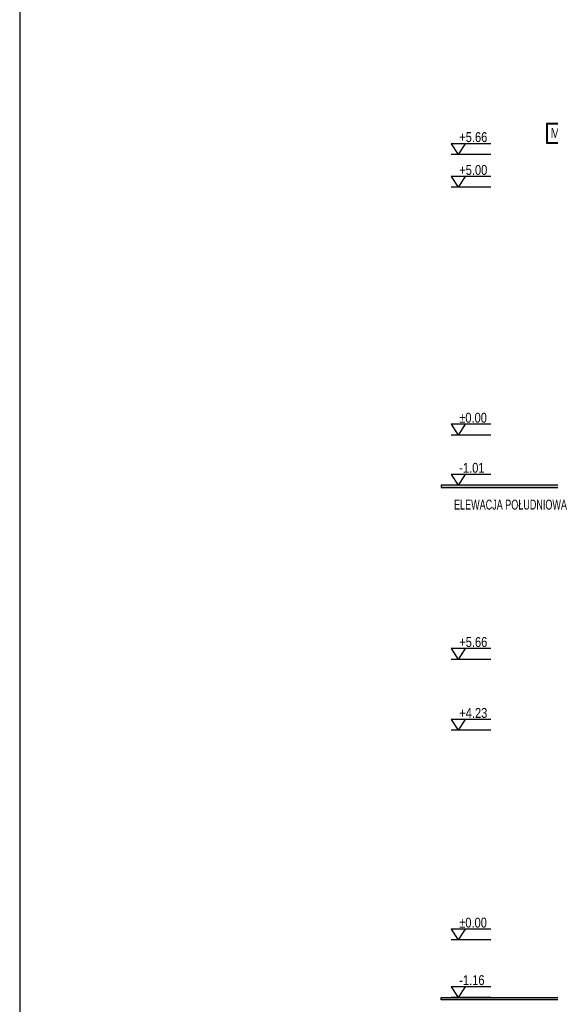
# Model space of a CAD drawing. Header units: millimetres. Extents: x 59331 to 112314, y -16110 to 34390.
# Tile 2 of 198: x 59331 to 60401, y -3582 to -1596. Entities that reach past the tile are written whole.
import ezdxf

# ---------------------------------------------------------------- set-up
doc = ezdxf.new("R2010")
doc.units = ezdxf.units.MM
doc.set_wipeout_variables(frame=1)
for name, color, linetype in [('_HSA_KOTY', 150, 'Continuous'), ('_HSA_OPIS', 43, 'Continuous'), ('_HSA_WIDOKOWE', 1, 'Continuous')]:
    doc.layers.add(name, color=color, linetype=linetype)
doc.layers.add('_HSA_POMOC_GRAFICZNE', color=7, linetype='Continuous', plot=False)
doc.styles.add('Arial', font='Arial.ttf')
doc.styles.add('ARIAL_100', font='Arial.ttf', dxfattribs={"width": 0.8, "height": 20})

# ---------------------------------------------------------------- blocks, each defined once
blk = doc.blocks.new('KOTA')
for p in [(-28, 43.4), (28, 43.4)]:
    blk.add_line(p, (0, 0))
blk.add_lwpolyline([(131.6, 43.4), (-28, 43.4)])
at = {"style": 'Arial', "width": 0.8}
blk.add_attdef('0000', (4.6, 49.9), '', height=40, dxfattribs=at)
blk = doc.blocks.new('A$C43494AD3')
blk.add_wipeout([(-70, 40), (-70, 0), (-10, 0), (-10, 40)])
for points in [[(-70, 40), (-10, 40), (-10, 0), (-70, 0)], [(-68.5, 38.5), (-11.5, 38.5), (-11.5, 1.5), (-68.5, 1.5)]]:
    blk.add_lwpolyline(points, close=True)
at = {"style": 'ARIAL_100', "width": 0.8}
blk.add_attdef('M_01', (-61.7, 9.7), '', height=20, dxfattribs=at)

msp = doc.modelspace()

# ---------------------------------------------------------------- hatches: boundary and pattern name
at = {"layer": '_HSA_WIDOKOWE', "ltscale": 10}
h = msp.add_hatch(color=256, dxfattribs=at)
h.dxf.hatch_style = 1
h.paths.add_polyline_path([(60181.33, -2539.69), (60446.28, -2539.69), (61265.73, -2554.68), (72608.19, -2554.69), (72608.19, -2549.69), (61265.83, -2549.69), (60446.33, -2534.69), (60181.33, -2534.69)])
h = msp.add_hatch(color=256, dxfattribs=at)
h.dxf.hatch_style = 1
h.paths.add_polyline_path([(72608.19, -3568.26), (72608.19, -3573.26), (60181.33, -3573.26), (60181.33, -3568.26)])

# ---------------------------------------------------------------- linework, layer by layer
at = {"layer": '_HSA_KOTY'}
for p, q in [((60281.33, -1867.61), (60201.53, -1867.61)), ((60281.33, -1933.82), (60201.53, -1933.82)), ((60281.33, -2433.69), (60201.53, -2433.69)), ((60281.33, -2534.69), (60201.53, -2534.69)), ((60281.33, -2886.19), (60201.53, -2886.19)), ((60281.33, -3029.18), (60201.53, -3029.18)), ((60281.33, -3452.26), (60201.53, -3452.26)), ((60281.33, -3568.26), (60201.53, -3568.26))]:
    msp.add_line(p, q, dxfattribs=at)
at = {"layer": '_HSA_POMOC_GRAFICZNE'}
msp.add_lwpolyline([(59331.33, -7609.52), (74831.33, -7609.52), (74831.33, 390.48), (59331.33, 390.48)], close=True, dxfattribs=at)
at = {"layer": '_HSA_WIDOKOWE', "ltscale": 10}
for points in [[(60181.33, -2539.69), (60446.28, -2539.69), (61265.73, -2554.68), (72608.19, -2554.69), (72608.19, -2549.69), (61265.83, -2549.69), (60446.33, -2534.69), (60181.33, -2534.69)], [(72608.19, -3573.26), (60181.33, -3573.26), (60181.33, -3568.26), (72608.19, -3568.26)]]:
    msp.add_lwpolyline(points, close=True, dxfattribs=at)

# ---------------------------------------------------------------- block references
at = {"layer": '_HSA_KOTY', "xscale": 0.5, "yscale": 0.5, "zscale": 0.5}
for p, values in [((60215.53, -1867.61), {'0000': '+5.66'}), ((60215.53, -1933.82), {'0000': '+5.00'}), ((60215.53, -2433.69), {'0000': '%%p0.00'}), ((60215.53, -2534.69), {'0000': '-1.01'}), ((60215.53, -2886.19), {'0000': '+5.66'}), ((60215.53, -3029.18), {'0000': '+4.23'}), ((60215.53, -3452.26), {'0000': '%%p0.00'}), ((60215.53, -3568.26), {'0000': '-1.16'})]:
    msp.add_blockref('KOTA', p, dxfattribs=at).add_auto_attribs(values)

# ---------------------------------------------------------------- texts
at = {"layer": '_HSA_OPIS', "insert": (60207.02, -2564.01), "char_height": 20, "attachment_point": 1, "style": 'ARIAL_100'}
msp.add_mtext_dynamic_manual_height_columns('ELEWACJA POŁUDNIOWA', width=282.4534, gutter_width=100, heights=[0], dxfattribs=at)

# ---------------------------------------------------------------- next in the draw order: block references
at = {"layer": '_HSA_OPIS'}
ref = msp.add_blockref('A$C43494AD3', (60463.92, -1804.87), dxfattribs=dict(at, xscale=-1, rotation=180))
ref.add_attrib('M_01', 'M 05', (60402.17, -1834.36), dxfattribs={"layer": '0', "height": 20, "style": 'ARIAL_100', "width": 0.8})

doc.saveas('drawing.dxf')
